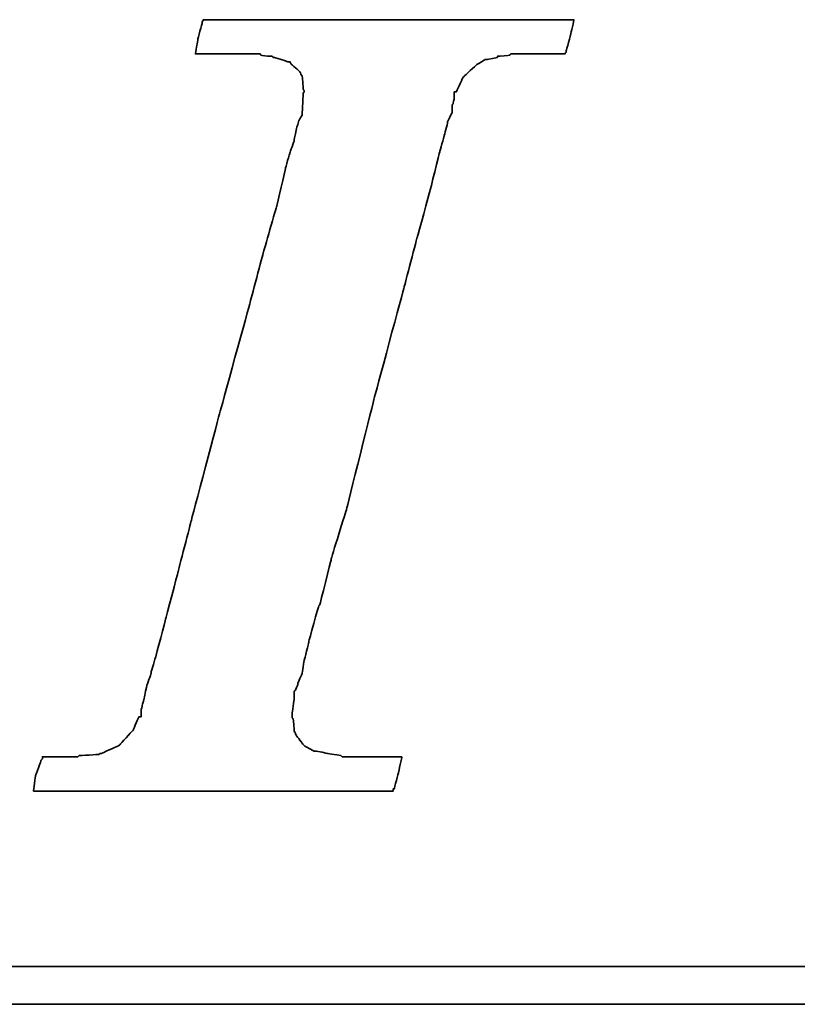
# Model space of a CAD drawing. Header units: millimetres. Extents: x 8 to 529, y 592 to 778.
# Tile 34 of 52: x 383 to 390, y 649 to 658. Entities that reach past the tile are written whole.
import ezdxf

# ---------------------------------------------------------------- set-up
doc = ezdxf.new("R2010")
doc.units = ezdxf.units.MM
doc.layers.add('DIM', color=4, linetype='Continuous')
doc.layers.add('layer 1', color=7, linetype='Continuous')

# ---------------------------------------------------------------- blocks, each defined once
blk = doc.blocks.new('TBI MOTION logo(完整正式版)')
at = {"layer": 'layer 1', "color": 22, "lineweight": 35}
for points, knots in [([(-40.59125, -7.94375), (-40.59125, -7.94375), (-40.97375, -7.94375), (-40.97375, -7.94375), (-40.97375, -7.94375), (-40.97375, -7.94375), (-41.38125, -7.94375), (-41.38125, -7.94375), (-41.38125, -7.94375), (-41.38125, -7.94375), (-41.54875, -7.94375), (-41.54875, -7.94375), (-41.54875, -7.94375), (-41.54875, -7.94375), (-41.59875, -7.94375), (-41.59875, -7.94375), (-41.59875, -7.94375), (-41.59875, -7.94375), (-41.88375, -7.94375), (-41.88375, -7.94375), (-41.88375, -7.94375), (-41.88375, -7.94375), (-41.90875, -7.91875), (-41.90875, -7.91875), (-41.90875, -7.91875), (-41.90875, -7.91875), (-42.19875, -7.87125), (-42.19875, -7.87125), (-42.19875, -7.87125), (-42.19875, -7.87125), (-42.43875, -7.82375), (-42.43875, -7.82375), (-42.43875, -7.82375), (-42.43875, -7.82375), (-42.45875, -7.82375), (-42.45875, -7.82375), (-42.45875, -7.82375), (-42.45875, -7.82375), (-42.48625, -7.82375), (-42.48625, -7.82375), (-42.48625, -7.82375), (-42.48625, -7.82375), (-42.67625, -7.72375), (-42.67625, -7.72375), (-42.67625, -7.72375), (-42.67625, -7.72375), (-42.70125, -7.70375), (-42.70125, -7.70375), (-42.70125, -7.70375), (-42.70125, -7.70375), (-42.72375, -7.67875), (-42.72375, -7.67875), (-42.72375, -7.67875), (-42.72375, -7.67875), (-42.86875, -7.48875), (-42.86875, -7.48875), (-42.86875, -7.48875), (-42.86875, -7.48875), (-42.89375, -7.43875), (-42.89375, -7.43875), (-42.89375, -7.43875), (-42.89375, -7.43875), (-42.91875, -7.38875), (-42.91875, -7.38875), (-42.91875, -7.38875), (-42.91875, -7.38875), (-42.93875, -7.12875), (-42.93875, -7.12875), (-42.93875, -7.12875), (-42.93875, -7.12875), (-42.96375, -7.10375), (-42.96375, -7.10375), (-42.96375, -7.10375), (-42.96375, -7.10375), (-42.96375, -7.05375), (-42.96375, -7.05375), (-42.96375, -7.05375), (-42.96375, -7.05375), (-42.96375, -7.00875), (-42.96375, -7.00875), (-42.96375, -7.00875), (-42.96375, -7.00875), (-42.91875, -6.69625), (-42.91875, -6.69625), (-42.91875, -6.69625), (-42.91875, -6.69625), (-42.91875, -6.62375), (-42.91875, -6.62375), (-42.91875, -6.62375), (-42.91875, -6.62375), (-42.91875, -6.59625), (-42.91875, -6.59625), (-42.91875, -6.59625), (-42.91875, -6.59625), (-42.91875, -6.57375), (-42.91875, -6.57375), (-42.91875, -6.57375), (-42.91875, -6.57375), (-42.91875, -6.52875), (-42.91875, -6.52875), (-42.91875, -6.52875), (-42.91875, -6.52875), (-42.89375, -6.50375), (-42.89375, -6.50375), (-42.89375, -6.50375), (-42.89375, -6.50375), (-42.84375, -6.38375), (-42.84375, -6.38375), (-42.84375, -6.38375), (-42.84375, -6.38375), (-42.84375, -6.35875), (-42.84375, -6.35875), (-42.84375, -6.35875), (-42.84375, -6.35875), (-42.74625, -6.14375), (-42.74625, -6.14375), (-42.74625, -6.14375), (-42.74625, -6.14375), (-42.70125, -5.85375), (-42.70125, -5.85375), (-42.70125, -5.85375), (-42.70125, -5.85375), (-42.60375, -5.47125), (-42.60375, -5.47125), (-42.60375, -5.47125), (-42.60375, -5.47125), (-42.60375, -5.44875), (-42.60375, -5.44875), (-42.60375, -5.44875), (-42.60375, -5.44875), (-42.38875, -4.67875), (-42.38875, -4.67875), (-42.38875, -4.67875), (-42.38875, -4.67875), (-42.36375, -4.65375), (-42.36375, -4.65375), (-42.36375, -4.65375), (-42.36375, -4.65375), (-42.12375, -3.69625), (-42.12375, -3.69625), (-42.12375, -3.69625), (-42.12375, -3.69625), (-42.12375, -3.67374), (-42.12375, -3.67374), (-42.12375, -3.67374), (-42.12375, -3.67374), (-41.78875, -2.59374), (-41.78875, -2.59374), (-41.78875, -2.59374), (-41.78875, -2.59374), (-41.18875, -0.19375), (-41.18875, -0.19375), (-41.18875, -0.19375), (-41.18875, -0.19375), (-40.54375, 2.20624), (-40.54375, 2.20624), (-40.54375, 2.20624), (-40.54375, 2.20624), (-40.25375, 3.30875), (-40.25375, 3.30875), (-40.25375, 3.30875), (-40.25375, 3.30875), (-39.98875, 4.27125), (-39.98875, 4.27125), (-39.98875, 4.27125), (-39.98875, 4.27125), (-39.77375, 5.13125), (-39.77375, 5.13125), (-39.77375, 5.13125), (-39.77375, 5.13125), (-39.67875, 5.47125), (-39.67875, 5.47125), (-39.67875, 5.47125), (-39.67875, 5.47125), (-39.60375, 5.75625), (-39.60375, 5.75625), (-39.60375, 5.75625), (-39.60375, 5.75625), (-39.60375, 5.78125), (-39.60375, 5.78125), (-39.60375, 5.78125), (-39.60375, 5.78125), (-39.50875, 5.97125), (-39.50875, 5.97125), (-39.50875, 5.97125), (-39.50875, 5.97125), (-39.50875, 6.13875), (-39.50875, 6.13875), (-39.50875, 6.13875), (-39.50875, 6.13875), (-39.48625, 6.16625), (-39.48625, 6.16625), (-39.48625, 6.16625), (-39.48625, 6.16625), (-39.46125, 6.28625), (-39.46125, 6.28625), (-39.46125, 6.28625), (-39.46125, 6.28625), (-39.46125, 6.42625), (-39.46125, 6.42625), (-39.46125, 6.42625), (-39.46125, 6.42625), (-39.41375, 6.42625), (-39.41375, 6.42625), (-39.41375, 6.42625), (-39.41375, 6.42625), (-39.29375, 6.69125), (-39.29375, 6.69125), (-39.29375, 6.69125), (-39.29375, 6.69125), (-39.26875, 6.74125), (-39.26875, 6.74125), (-39.26875, 6.74125), (-39.26875, 6.74125), (-39.24375, 6.76625), (-39.24375, 6.76625), (-39.24375, 6.76625), (-39.24375, 6.76625), (-38.98375, 7.00624), (-38.98375, 7.00624), (-38.98375, 7.00624), (-38.98375, 7.00624), (-38.95625, 7.02624), (-38.95625, 7.02624), (-38.95625, 7.02624), (-38.95625, 7.02624), (-38.78875, 7.12624), (-38.78875, 7.12624), (-38.78875, 7.12624), (-38.78875, 7.12624), (-38.76375, 7.12624), (-38.76375, 7.12624), (-38.76375, 7.12624), (-38.76375, 7.12624), (-38.74375, 7.12624), (-38.74375, 7.12624), (-38.74375, 7.12624), (-38.74375, 7.12624), (-38.52875, 7.17125), (-38.52875, 7.17125), (-38.52875, 7.17125), (-38.52875, 7.17125), (-38.52875, 7.19624), (-38.52875, 7.19624), (-38.52875, 7.19624), (-38.52875, 7.19624), (-38.50375, 7.19624), (-38.50375, 7.19624), (-38.50375, 7.19624), (-38.50375, 7.19624), (-38.26125, 7.21875), (-38.26125, 7.21875), (-38.26125, 7.21875), (-38.26125, 7.21875), (-38.23875, 7.24624), (-38.23875, 7.24624), (-38.23875, 7.24624), (-38.23875, 7.24624), (-38.21625, 7.24624), (-38.21625, 7.24624), (-38.21625, 7.24624), (-38.21625, 7.24624), (-38.18875, 7.24624), (-38.18875, 7.24624), (-38.18875, 7.24624), (-38.18875, 7.24624), (-37.90375, 7.24624), (-37.90375, 7.24624), (-37.90375, 7.24624), (-37.90375, 7.24624), (-37.85375, 7.24624), (-37.85375, 7.24624), (-37.85375, 7.24624), (-37.85375, 7.24624), (-37.75875, 7.24624), (-37.75875, 7.24624), (-37.75875, 7.24624), (-37.75875, 7.24624), (-37.42375, 7.24624), (-37.42375, 7.24624), (-37.42375, 7.24624), (-37.42375, 7.24624), (-37.08875, 7.24624), (-37.08875, 7.24624), (-37.08875, 7.24624), (-37.08875, 7.24624), (-37.06375, 7.24624), (-37.06375, 7.24624), (-37.06375, 7.24624), (-37.06375, 7.24624), (-37.06375, 7.26624), (-37.06375, 7.26624), (-37.06375, 7.26624), (-37.06375, 7.26624), (-37.03875, 7.29125), (-37.03875, 7.29125), (-37.03875, 7.29125), (-37.03875, 7.29125), (-37.03875, 7.31625), (-37.03875, 7.31625), (-37.03875, 7.31625), (-37.03875, 7.31625), (-36.94125, 7.67625), (-36.94125, 7.67625), (-36.94125, 7.67625), (-36.94125, 7.67625), (-36.86875, 7.98625), (-36.86875, 7.98625), (-36.86875, 7.98625), (-36.86875, 7.98625), (-36.98875, 7.98625), (-36.98875, 7.98625), (-36.98875, 7.98625), (-36.98875, 7.98625), (-37.42375, 7.98625), (-37.42375, 7.98625), (-37.42375, 7.98625), (-37.42375, 7.98625), (-37.94875, 7.98625), (-37.94875, 7.98625), (-37.94875, 7.98625), (-37.94875, 7.98625), (-38.57375, 7.98625), (-38.57375, 7.98625), (-38.57375, 7.98625), (-38.57375, 7.98625), (-39.29375, 7.98625), (-39.29375, 7.98625), (-39.29375, 7.98625), (-39.29375, 7.98625), (-40.82875, 7.98625), (-40.82875, 7.98625), (-40.82875, 7.98625), (-40.82875, 7.98625), (-42.36375, 7.98625), (-42.36375, 7.98625), (-42.36375, 7.98625), (-42.36375, 7.98625), (-43.08375, 7.98625), (-43.08375, 7.98625), (-43.08375, 7.98625), (-43.08375, 7.98625), (-43.70875, 7.98625), (-43.70875, 7.98625), (-43.70875, 7.98625), (-43.70875, 7.98625), (-44.23375, 7.98625), (-44.23375, 7.98625), (-44.23375, 7.98625), (-44.23375, 7.98625), (-44.66875, 7.98625), (-44.66875, 7.98625), (-44.66875, 7.98625), (-44.66875, 7.98625), (-44.88375, 7.98625), (-44.88375, 7.98625), (-44.88375, 7.98625), (-44.88375, 7.98625), (-44.90875, 7.94125), (-44.90875, 7.94125), (-44.90875, 7.94125), (-44.90875, 7.94125), (-44.90875, 7.91625), (-44.90875, 7.91625), (-44.90875, 7.91625), (-44.90875, 7.91625), (-45.00375, 7.55625), (-45.00375, 7.55625), (-45.00375, 7.55625), (-45.00375, 7.55625), (-45.05375, 7.24624), (-45.05375, 7.24624), (-45.05375, 7.24624), (-45.05375, 7.24624), (-44.61875, 7.24624), (-44.61875, 7.24624), (-44.61875, 7.24624), (-44.61875, 7.24624), (-44.11375, 7.24624), (-44.11375, 7.24624), (-44.11375, 7.24624), (-44.11375, 7.24624), (-43.99375, 7.24624), (-43.99375, 7.24624), (-43.99375, 7.24624), (-43.99375, 7.24624), (-43.94625, 7.24624), (-43.94625, 7.24624), (-43.94625, 7.24624), (-43.94625, 7.24624), (-43.92374, 7.24624), (-43.92374, 7.24624), (-43.92374, 7.24624), (-43.92374, 7.24624), (-43.65875, 7.24624), (-43.65875, 7.24624), (-43.65875, 7.24624), (-43.65875, 7.24624), (-43.63875, 7.21875), (-43.63875, 7.21875), (-43.63875, 7.21875), (-43.63875, 7.21875), (-43.46875, 7.19624), (-43.46875, 7.19624), (-43.46875, 7.19624), (-43.46875, 7.19624), (-43.39875, 7.19624), (-43.39875, 7.19624), (-43.39875, 7.19624), (-43.39875, 7.19624), (-43.37125, 7.17125), (-43.37125, 7.17125), (-43.37125, 7.17125), (-43.37125, 7.17125), (-43.34875, 7.17125), (-43.34875, 7.17125), (-43.34875, 7.17125), (-43.34875, 7.17125), (-43.20375, 7.12624), (-43.20375, 7.12624), (-43.20375, 7.12624), (-43.20375, 7.12624), (-43.05875, 7.07624), (-43.05875, 7.07624), (-43.05875, 7.07624), (-43.05875, 7.07624), (-43.01375, 7.07624), (-43.01375, 7.07624), (-43.01375, 7.07624), (-43.01375, 7.07624), (-42.98875, 7.02624), (-42.98875, 7.02624), (-42.98875, 7.02624), (-42.98875, 7.02624), (-42.79875, 6.86125), (-42.79875, 6.86125), (-42.79875, 6.86125), (-42.79875, 6.86125), (-42.77375, 6.81125), (-42.77375, 6.81125), (-42.77375, 6.81125), (-42.77375, 6.81125), (-42.74625, 6.76625), (-42.74625, 6.76625), (-42.74625, 6.76625), (-42.74625, 6.76625), (-42.72375, 6.47625), (-42.72375, 6.47625), (-42.72375, 6.47625), (-42.72375, 6.47625), (-42.70125, 6.45124), (-42.70125, 6.45124), (-42.70125, 6.45124), (-42.70125, 6.45124), (-42.70125, 6.42625), (-42.70125, 6.42625), (-42.70125, 6.42625), (-42.70125, 6.42625), (-42.72375, 6.40625), (-42.72375, 6.40625), (-42.72375, 6.40625), (-42.72375, 6.40625), (-42.74625, 5.97125), (-42.74625, 5.97125), (-42.74625, 5.97125), (-42.74625, 5.97125), (-42.74625, 5.94625), (-42.74625, 5.94625), (-42.74625, 5.94625), (-42.74625, 5.94625), (-42.74625, 5.92625), (-42.74625, 5.92625), (-42.74625, 5.92625), (-42.74625, 5.92625), (-42.77375, 5.87625), (-42.77375, 5.87625), (-42.77375, 5.87625), (-42.77375, 5.87625), (-42.81875, 5.80625), (-42.81875, 5.80625), (-42.81875, 5.80625), (-42.81875, 5.80625), (-42.86875, 5.63625), (-42.86875, 5.63625), (-42.86875, 5.63625), (-42.86875, 5.63625), (-42.91875, 5.39625), (-42.91875, 5.39625), (-42.91875, 5.39625), (-42.91875, 5.39625), (-42.91875, 5.37124), (-42.91875, 5.37124), (-42.91875, 5.37124), (-42.91875, 5.37124), (-43.01375, 5.10874), (-43.01375, 5.10874), (-43.01375, 5.10874), (-43.01375, 5.10874), (-43.10875, 4.77124), (-43.10875, 4.77124), (-43.10875, 4.77124), (-43.10875, 4.77124), (-43.29875, 3.95625), (-43.29875, 3.95625), (-43.29875, 3.95625), (-43.29875, 3.95625), (-43.58875, 2.95125), (-43.58875, 2.95125), (-43.58875, 2.95125), (-43.58875, 2.95125), (-43.87375, 1.87125), (-43.87375, 1.87125), (-43.87375, 1.87125), (-43.87375, 1.87125), (-44.52625, -0.50374), (-44.52625, -0.50374), (-44.52625, -0.50374), (-44.52625, -0.50374), (-45.14875, -2.85375), (-45.14875, -2.85375), (-45.14875, -2.85375), (-45.14875, -2.85375), (-45.43375, -3.95875), (-45.43375, -3.95875), (-45.43375, -3.95875), (-45.43375, -3.95875), (-45.69875, -4.96875), (-45.69875, -4.96875), (-45.69875, -4.96875), (-45.69875, -4.96875), (-45.91375, -5.78375), (-45.91375, -5.78375), (-45.91375, -5.78375), (-45.91375, -5.78375), (-46.01375, -6.11875), (-46.01375, -6.11875), (-46.01375, -6.11875), (-46.01375, -6.11875), (-46.01375, -6.14375), (-46.01375, -6.14375), (-46.01375, -6.14375), (-46.01375, -6.14375), (-46.10875, -6.40875), (-46.10875, -6.40875), (-46.10875, -6.40875), (-46.10875, -6.40875), (-46.15375, -6.64875), (-46.15375, -6.64875), (-46.15375, -6.64875), (-46.15375, -6.64875), (-46.20375, -6.83875), (-46.20375, -6.83875), (-46.20375, -6.83875), (-46.20375, -6.83875), (-46.22875, -6.93375), (-46.22875, -6.93375), (-46.22875, -6.93375), (-46.22875, -6.93375), (-46.22875, -7.07875), (-46.22875, -7.07875), (-46.22875, -7.07875), (-46.22875, -7.07875), (-46.27375, -7.07875), (-46.27375, -7.07875), (-46.27375, -7.07875), (-46.27375, -7.07875), (-46.39375, -7.34375), (-46.39375, -7.34375), (-46.39375, -7.34375), (-46.39375, -7.34375), (-46.39375, -7.36875), (-46.39375, -7.36875), (-46.39375, -7.36875), (-46.39375, -7.36875), (-46.42125, -7.38875), (-46.42125, -7.38875), (-46.42125, -7.38875), (-46.42125, -7.38875), (-46.68375, -7.67875), (-46.68375, -7.67875), (-46.68375, -7.67875), (-46.68375, -7.67875), (-46.70875, -7.70375), (-46.70875, -7.70375), (-46.70875, -7.70375), (-46.70875, -7.70375), (-46.75375, -7.72375), (-46.75375, -7.72375), (-46.75375, -7.72375), (-46.75375, -7.72375), (-47.08875, -7.87125), (-47.08875, -7.87125), (-47.08875, -7.87125), (-47.08875, -7.87125), (-47.11625, -7.87125), (-47.11625, -7.87125), (-47.11625, -7.87125), (-47.11625, -7.87125), (-47.13875, -7.89375), (-47.13875, -7.89375), (-47.13875, -7.89375), (-47.13875, -7.89375), (-47.56875, -7.91875), (-47.56875, -7.91875), (-47.56875, -7.91875), (-47.56875, -7.91875), (-47.59625, -7.94375), (-47.59625, -7.94375), (-47.59625, -7.94375), (-47.59625, -7.94375), (-47.64375, -7.94375), (-47.64375, -7.94375), (-47.64375, -7.94375), (-47.64375, -7.94375), (-47.73625, -7.94375), (-47.73625, -7.94375), (-47.73625, -7.94375), (-47.73625, -7.94375), (-48.07375, -7.94375), (-48.07375, -7.94375), (-48.07375, -7.94375), (-48.07375, -7.94375), (-48.36125, -7.94375), (-48.36125, -7.94375), (-48.36125, -7.94375), (-48.36125, -7.94375), (-48.36125, -7.96625), (-48.36125, -7.96625), (-48.36125, -7.96625), (-48.36125, -7.96625), (-48.36125, -7.99125), (-48.36125, -7.99125), (-48.36125, -7.99125), (-48.36125, -7.99125), (-48.38875, -8.01375), (-48.38875, -8.01375), (-48.38875, -8.01375), (-48.38875, -8.01375), (-48.50875, -8.34875), (-48.50875, -8.34875), (-48.50875, -8.34875), (-48.50875, -8.34875), (-48.55375, -8.68625), (-48.55375, -8.68625), (-48.55375, -8.68625), (-48.55375, -8.68625), (-48.45875, -8.68625), (-48.45875, -8.68625), (-48.45875, -8.68625), (-48.45875, -8.68625), (-48.07375, -8.68625), (-48.07375, -8.68625), (-48.07375, -8.68625), (-48.07375, -8.68625), (-47.52375, -8.68625), (-47.52375, -8.68625), (-47.52375, -8.68625), (-47.52375, -8.68625), (-46.92375, -8.68625), (-46.92375, -8.68625), (-46.92375, -8.68625), (-46.92375, -8.68625), (-46.25375, -8.68625), (-46.25375, -8.68625), (-46.25375, -8.68625), (-46.25375, -8.68625), (-46.20375, -8.68625), (-46.20375, -8.68625), (-46.20375, -8.68625), (-46.20375, -8.68625), (-44.71375, -8.68625), (-44.71375, -8.68625), (-44.71375, -8.68625), (-44.71375, -8.68625), (-43.22875, -8.68625), (-43.22875, -8.68625), (-43.22875, -8.68625), (-43.22875, -8.68625), (-42.55875, -8.68625), (-42.55875, -8.68625), (-42.55875, -8.68625), (-42.55875, -8.68625), (-42.50875, -8.68625), (-42.50875, -8.68625), (-42.50875, -8.68625), (-42.50875, -8.68625), (-41.93375, -8.68625), (-41.93375, -8.68625), (-41.93375, -8.68625), (-41.93375, -8.68625), (-41.38125, -8.68625), (-41.38125, -8.68625), (-41.38125, -8.68625), (-41.38125, -8.68625), (-40.97375, -8.68625), (-40.97375, -8.68625), (-40.97375, -8.68625), (-40.97375, -8.68625), (-40.78125, -8.68625), (-40.78125, -8.68625), (-40.78125, -8.68625), (-40.78125, -8.68625), (-40.78125, -8.63875), (-40.78125, -8.63875), (-40.78125, -8.63875), (-40.78125, -8.63875), (-40.75875, -8.63875), (-40.75875, -8.63875), (-40.75875, -8.63875), (-40.75875, -8.63875), (-40.66375, -8.27875), (-40.66375, -8.27875), (-40.66375, -8.27875), (-40.66375, -8.27875), (-40.59125, -7.94375), (-40.59125, -7.94375)], [0, 0, 0, 0, 0.00558659, 0.00558659, 0.00558659, 0.0055866, 0.01117318, 0.01117318, 0.01117318, 0.01117319, 0.01675978, 0.01675978, 0.01675978, 0.01675979, 0.02234637, 0.02234637, 0.02234637, 0.02234638, 0.02793296, 0.02793296, 0.02793296, 0.02793297, 0.03351955, 0.03351955, 0.03351955, 0.03351956, 0.03910615, 0.03910615, 0.03910615, 0.03910616, 0.04469274, 0.04469274, 0.04469274, 0.04469275, 0.05027933, 0.05027933, 0.05027933, 0.05027934, 0.05586592, 0.05586592, 0.05586592, 0.05586593, 0.06145251, 0.06145251, 0.06145251, 0.06145252, 0.06703911, 0.06703911, 0.06703911, 0.06703912, 0.0726257, 0.0726257, 0.0726257, 0.07262571, 0.07821229, 0.07821229, 0.07821229, 0.0782123, 0.08379888, 0.08379888, 0.08379888, 0.08379889, 0.08938547, 0.08938547, 0.08938547, 0.08938548, 0.09497207, 0.09497207, 0.09497207, 0.09497208, 0.10055866, 0.10055866, 0.10055866, 0.10055867, 0.10614525, 0.10614525, 0.10614525, 0.10614526, 0.11173184, 0.11173184, 0.11173184, 0.11173185, 0.11731844, 0.11731844, 0.11731844, 0.11731845, 0.12290503, 0.12290503, 0.12290503, 0.12290504, 0.12849162, 0.12849162, 0.12849162, 0.12849163, 0.13407821, 0.13407821, 0.13407821, 0.13407822, 0.1396648, 0.1396648, 0.1396648, 0.13966481, 0.1452514, 0.1452514, 0.1452514, 0.14525141, 0.15083799, 0.15083799, 0.15083799, 0.150838, 0.15642458, 0.15642458, 0.15642458, 0.15642459, 0.16201117, 0.16201117, 0.16201117, 0.16201118, 0.16759777, 0.16759777, 0.16759777, 0.16759778, 0.17318436, 0.17318436, 0.17318436, 0.17318437, 0.17877095, 0.17877095, 0.17877095, 0.17877096, 0.18435754, 0.18435754, 0.18435754, 0.18435755, 0.18994413, 0.18994413, 0.18994413, 0.18994414, 0.19553073, 0.19553073, 0.19553073, 0.19553074, 0.20111732, 0.20111732, 0.20111732, 0.20111733, 0.20670391, 0.20670391, 0.20670391, 0.20670392, 0.2122905, 0.2122905, 0.2122905, 0.21229051, 0.21787709, 0.21787709, 0.21787709, 0.2178771, 0.22346369, 0.22346369, 0.22346369, 0.2234637, 0.22905028, 0.22905028, 0.22905028, 0.22905029, 0.23463687, 0.23463687, 0.23463687, 0.23463688, 0.24022346, 0.24022346, 0.24022346, 0.24022347, 0.24581006, 0.24581006, 0.24581006, 0.24581007, 0.25139665, 0.25139665, 0.25139665, 0.25139666, 0.25698324, 0.25698324, 0.25698324, 0.25698325, 0.26256983, 0.26256983, 0.26256983, 0.26256984, 0.26815642, 0.26815642, 0.26815642, 0.26815643, 0.27374302, 0.27374302, 0.27374302, 0.27374303, 0.27932961, 0.27932961, 0.27932961, 0.27932962, 0.2849162, 0.2849162, 0.2849162, 0.28491621, 0.29050279, 0.29050279, 0.29050279, 0.2905028, 0.29608939, 0.29608939, 0.29608939, 0.2960894, 0.30167598, 0.30167598, 0.30167598, 0.30167599, 0.30726257, 0.30726257, 0.30726257, 0.30726258, 0.31284916, 0.31284916, 0.31284916, 0.31284917, 0.31843575, 0.31843575, 0.31843575, 0.31843576, 0.32402235, 0.32402235, 0.32402235, 0.32402236, 0.32960894, 0.32960894, 0.32960894, 0.32960895, 0.33519553, 0.33519553, 0.33519553, 0.33519554, 0.34078212, 0.34078212, 0.34078212, 0.34078213, 0.34636872, 0.34636872, 0.34636872, 0.34636873, 0.35195531, 0.35195531, 0.35195531, 0.35195532, 0.3575419, 0.3575419, 0.3575419, 0.35754191, 0.36312849, 0.36312849, 0.36312849, 0.3631285, 0.36871508, 0.36871508, 0.36871508, 0.36871509, 0.37430168, 0.37430168, 0.37430168, 0.37430169, 0.37988827, 0.37988827, 0.37988827, 0.37988828, 0.38547486, 0.38547486, 0.38547486, 0.38547487, 0.39106145, 0.39106145, 0.39106145, 0.39106146, 0.39664804, 0.39664804, 0.39664804, 0.39664805, 0.40223464, 0.40223464, 0.40223464, 0.40223465, 0.40782123, 0.40782123, 0.40782123, 0.40782124, 0.41340782, 0.41340782, 0.41340782, 0.41340783, 0.41899441, 0.41899441, 0.41899441, 0.41899442, 0.42458101, 0.42458101, 0.42458101, 0.42458102, 0.4301676, 0.4301676, 0.4301676, 0.43016761, 0.43575419, 0.43575419, 0.43575419, 0.4357542, 0.44134078, 0.44134078, 0.44134078, 0.44134079, 0.44692737, 0.44692737, 0.44692737, 0.44692738, 0.45251397, 0.45251397, 0.45251397, 0.45251398, 0.45810056, 0.45810056, 0.45810056, 0.45810057, 0.46368715, 0.46368715, 0.46368715, 0.46368716, 0.46927374, 0.46927374, 0.46927374, 0.46927375, 0.47486034, 0.47486034, 0.47486034, 0.47486035, 0.48044693, 0.48044693, 0.48044693, 0.48044694, 0.48603352, 0.48603352, 0.48603352, 0.48603353, 0.49162011, 0.49162011, 0.49162011, 0.49162012, 0.4972067, 0.4972067, 0.4972067, 0.49720671, 0.5027933, 0.5027933, 0.5027933, 0.50279331, 0.50837989, 0.50837989, 0.50837989, 0.5083799, 0.51396648, 0.51396648, 0.51396648, 0.51396649, 0.51955307, 0.51955307, 0.51955307, 0.51955308, 0.52513966, 0.52513966, 0.52513966, 0.52513967, 0.53072626, 0.53072626, 0.53072626, 0.53072627, 0.53631285, 0.53631285, 0.53631285, 0.53631286, 0.54189944, 0.54189944, 0.54189944, 0.54189945, 0.54748603, 0.54748603, 0.54748603, 0.54748604, 0.55307263, 0.55307263, 0.55307263, 0.55307264, 0.55865922, 0.55865922, 0.55865922, 0.55865923, 0.56424581, 0.56424581, 0.56424581, 0.56424582, 0.5698324, 0.5698324, 0.5698324, 0.56983241, 0.57541899, 0.57541899, 0.57541899, 0.575419, 0.58100559, 0.58100559, 0.58100559, 0.5810056, 0.58659218, 0.58659218, 0.58659218, 0.58659219, 0.59217877, 0.59217877, 0.59217877, 0.59217878, 0.59776536, 0.59776536, 0.59776536, 0.59776537, 0.60335196, 0.60335196, 0.60335196, 0.60335197, 0.60893855, 0.60893855, 0.60893855, 0.60893856, 0.61452514, 0.61452514, 0.61452514, 0.61452515, 0.62011173, 0.62011173, 0.62011173, 0.62011174, 0.62569832, 0.62569832, 0.62569832, 0.62569833, 0.63128492, 0.63128492, 0.63128492, 0.63128493, 0.63687151, 0.63687151, 0.63687151, 0.63687152, 0.6424581, 0.6424581, 0.6424581, 0.64245811, 0.64804469, 0.64804469, 0.64804469, 0.6480447, 0.65363128, 0.65363128, 0.65363128, 0.65363129, 0.65921788, 0.65921788, 0.65921788, 0.65921789, 0.66480447, 0.66480447, 0.66480447, 0.66480448, 0.67039106, 0.67039106, 0.67039106, 0.67039107, 0.67597765, 0.67597765, 0.67597765, 0.67597766, 0.68156425, 0.68156425, 0.68156425, 0.68156426, 0.68715084, 0.68715084, 0.68715084, 0.68715085, 0.69273743, 0.69273743, 0.69273743, 0.69273744, 0.69832402, 0.69832402, 0.69832402, 0.69832403, 0.70391061, 0.70391061, 0.70391061, 0.70391062, 0.70949721, 0.70949721, 0.70949721, 0.70949722, 0.7150838, 0.7150838, 0.7150838, 0.71508381, 0.72067039, 0.72067039, 0.72067039, 0.7206704, 0.72625698, 0.72625698, 0.72625698, 0.72625699, 0.73184358, 0.73184358, 0.73184358, 0.73184359, 0.73743017, 0.73743017, 0.73743017, 0.73743018, 0.74301676, 0.74301676, 0.74301676, 0.74301677, 0.74860335, 0.74860335, 0.74860335, 0.74860336, 0.75418994, 0.75418994, 0.75418994, 0.75418995, 0.75977654, 0.75977654, 0.75977654, 0.75977655, 0.76536313, 0.76536313, 0.76536313, 0.76536314, 0.77094972, 0.77094972, 0.77094972, 0.77094973, 0.77653631, 0.77653631, 0.77653631, 0.77653632, 0.78212291, 0.78212291, 0.78212291, 0.78212292, 0.7877095, 0.7877095, 0.7877095, 0.78770951, 0.79329609, 0.79329609, 0.79329609, 0.7932961, 0.79888268, 0.79888268, 0.79888268, 0.79888269, 0.80446927, 0.80446927, 0.80446927, 0.80446928, 0.81005587, 0.81005587, 0.81005587, 0.81005588, 0.81564246, 0.81564246, 0.81564246, 0.81564247, 0.82122905, 0.82122905, 0.82122905, 0.82122906, 0.82681564, 0.82681564, 0.82681564, 0.82681565, 0.83240223, 0.83240223, 0.83240223, 0.83240224, 0.83798883, 0.83798883, 0.83798883, 0.83798884, 0.84357542, 0.84357542, 0.84357542, 0.84357543, 0.84916201, 0.84916201, 0.84916201, 0.84916202, 0.8547486, 0.8547486, 0.8547486, 0.85474861, 0.8603352, 0.8603352, 0.8603352, 0.86033521, 0.86592179, 0.86592179, 0.86592179, 0.8659218, 0.87150838, 0.87150838, 0.87150838, 0.87150839, 0.87709497, 0.87709497, 0.87709497, 0.87709498, 0.88268156, 0.88268156, 0.88268156, 0.88268157, 0.88826816, 0.88826816, 0.88826816, 0.88826817, 0.89385475, 0.89385475, 0.89385475, 0.89385476, 0.89944134, 0.89944134, 0.89944134, 0.89944135, 0.90502793, 0.90502793, 0.90502793, 0.90502794, 0.91061453, 0.91061453, 0.91061453, 0.91061454, 0.91620112, 0.91620112, 0.91620112, 0.91620113, 0.92178771, 0.92178771, 0.92178771, 0.92178772, 0.9273743, 0.9273743, 0.9273743, 0.92737431, 0.93296089, 0.93296089, 0.93296089, 0.9329609, 0.93854749, 0.93854749, 0.93854749, 0.9385475, 0.94413408, 0.94413408, 0.94413408, 0.94413409, 0.94972067, 0.94972067, 0.94972067, 0.94972068, 0.95530726, 0.95530726, 0.95530726, 0.95530727, 0.96089385, 0.96089385, 0.96089385, 0.96089386, 0.96648045, 0.96648045, 0.96648045, 0.96648046, 0.97206704, 0.97206704, 0.97206704, 0.97206705, 0.97765363, 0.97765363, 0.97765363, 0.97765364, 0.98324022, 0.98324022, 0.98324022, 0.98324023, 0.98882682, 0.98882682, 0.98882682, 0.98882683, 0.99441341, 0.99441341, 0.99441341, 0.99441342, 1, 1, 1, 1]), ([(75.90875, -9.47875), (75.90875, -9.47875), (75.90875, -12.28625), (75.90875, -12.28625), (75.90875, -12.28625), (75.90875, -12.28625), (75.90875, -12.47875), (75.90875, -12.47875), (75.90875, -12.47875), (75.90875, -12.47875), (75.71625, -12.47875), (75.71625, -12.47875), (75.71625, -12.47875), (75.71625, -12.47875), (-88.32875, -12.47875), (-88.32875, -12.47875), (-88.32875, -12.47875), (-88.32875, -12.47875), (-88.32875, -13.29375), (-88.32875, -13.29375), (-88.32875, -13.29375), (-88.32875, -13.29375), (82.89125, -13.29375), (82.89125, -13.29375), (82.89125, -13.29375), (82.89125, -13.29375), (75.90875, -9.47875), (75.90875, -9.47875)], [0, 0, 0, 0, 0.14285714, 0.14285714, 0.14285714, 0.14285715, 0.28571429, 0.28571429, 0.28571429, 0.2857143, 0.42857143, 0.42857143, 0.42857143, 0.42857144, 0.57142857, 0.57142857, 0.57142857, 0.57142858, 0.71428571, 0.71428571, 0.71428571, 0.71428572, 0.85714286, 0.85714286, 0.85714286, 0.85714287, 1, 1, 1, 1])]:
    blk.add_open_spline(points, degree=3, knots=knots, dxfattribs=at)

msp = doc.modelspace()

# ---------------------------------------------------------------- block references
at = {"layer": 'DIM', "color": 7, "xscale": 0.4268962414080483, "yscale": 0.4268962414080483, "zscale": 0.4268962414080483}
msp.add_blockref('TBI MOTION logo(完整正式版)', (403.6751, 654.5414), dxfattribs=at)

doc.saveas('drawing.dxf')
